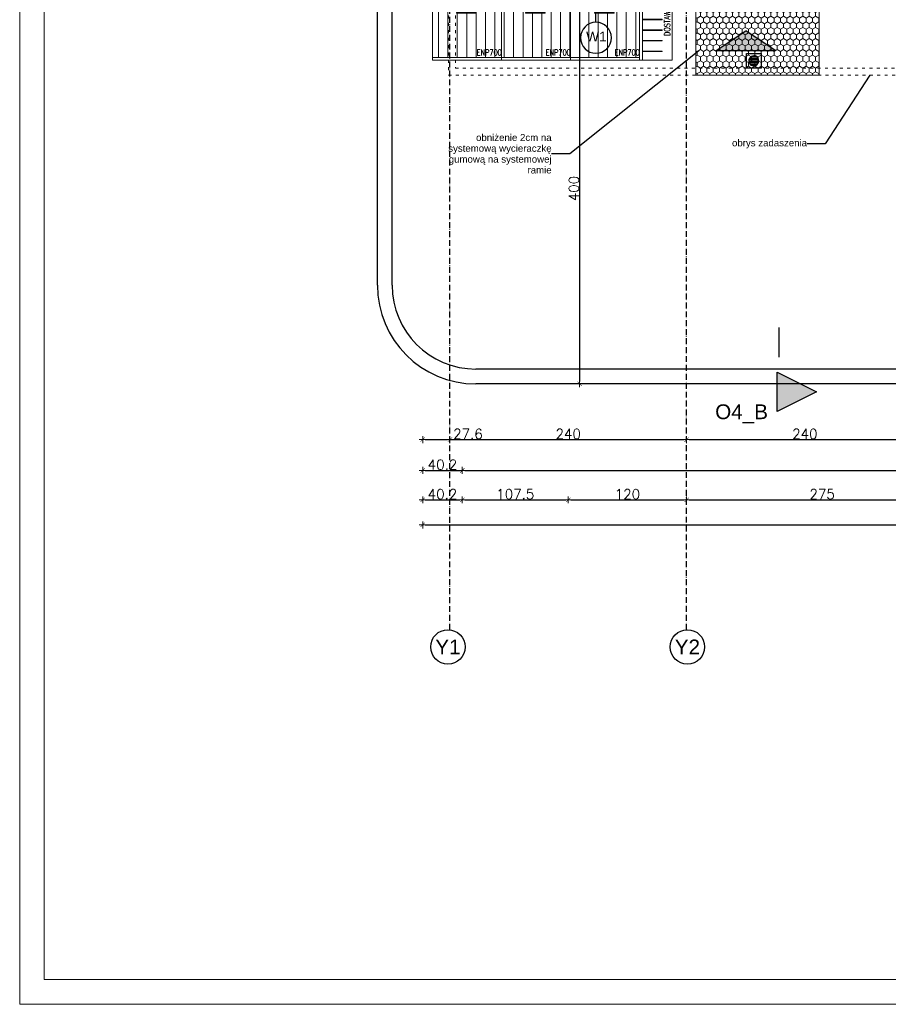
# Model space of a CAD drawing. Header units: metres. Extents: x 5541655 to 5610276, y 5589641 to 5627879.
# Tile 2 of 69: x 5603065 to 5604827, y 5621939 to 5623935. Entities that reach past the tile are written whole.
import ezdxf

# ---------------------------------------------------------------- set-up
doc = ezdxf.new("R2010")
doc.units = ezdxf.units.M
doc.header["$MEASUREMENT"] = 0
doc.linetypes.add('ACAD_ISO03W100', pattern=[30, 12, -18])
doc.linetypes.add('ACAD_ISO10W100', pattern=[18, 12, -3, 0, -3])
doc.layers.get('0').update_dxf_attribs({"linetype": 'CONTINUOUS', "lineweight": 18})
doc.layers.get('Defpoints').update_dxf_attribs({"linetype": 'CONTINUOUS'})
for name, color, linetype in [('0_Wyposazenie Wew - Urzadzenia Sanitarne', 211, 'CONTINUOUS'), ('2D - Ogólne', 7, 'CONTINUOUS'), ('2D- Siatka Modularna', 7, 'ACAD_ISO10W100'), ('Budowlane - Chodnik', 7, 'CONTINUOUS'), ('Budowlane - Opisy', 7, 'CONTINUOUS'), ('wypelnienia wielobokow', 7, 'CONTINUOUS'), ('Wyposazenie Wew - Urzadzenia Sanitarne', 6, 'CONTINUOUS'), ('Znaczniki - Przekroje', 4, 'CONTINUOUS'), ('znaczniki drzwi', 7, 'CONTINUOUS')]:
    doc.layers.add(name, color=color, linetype=linetype)
for name, color, linetype, lineweight in [('1_CHLODNICTWO', 94, 'CONTINUOUS', 20), ('a___cienka___0.15', 10, 'CONTINUOUS', 15), ('MDCP', 7, 'CONTINUOUS', 18), ('MEBLE PKN', 150, 'CONTINUOUS', 20), ('WYMIARY WEW', 251, 'CONTINUOUS', 13)]:
    doc.layers.add(name, color=color, linetype=linetype, lineweight=lineweight)
doc.layers.add('a___wymiary', color=7, linetype='CONTINUOUS', lineweight=18, true_color=0x000000)
doc.styles.add('GENERATED_STYLE_2', font='arial.ttf')
doc.styles.add('JACEK_07', font='SIMPLEX.SHX', dxfattribs={"width": 0.7})
doc.styles.get("Standard").update_dxf_attribs({"font": 'simplex.shx'})
doc.linetypes.add('ZIGZAG', pattern='A,0.0001,-0.2,[131,ltypeshp.shx,S=0.2,R=0,X=-0.2,Y=0],-0.4,[131,ltypeshp.shx,S=0.2,R=180,X=0.2,Y=0],-0.2', length=0.8001)
doc.dimstyles.new('1_50', dxfattribs={"dimtxt": 20, "dimasz": 5, "dimexe": 1.25, "dimexo": 0.625, "dimgap": 1.5, "dimtad": 1, "dimdec": 3, "dimlfac": 0.5, "dimrnd": 0.1, "dimdsep": 46, "dimtxsty": 'Standard', "dimblk": 'znacznik', "dimcen": 1.5, "dimse1": 1, "dimse2": 1, "dimclrd": 256, "dimclrt": 256, "dimazin": 0, "dimtfac": 1, "dimtdec": 3, "dimtmove": 0, "dimatfit": 3, "dimldrblk": 'znacznik', "dimfxl": 1, "dimarcsym": 0})
doc.dimstyles.new('GENERATED_STYLE__61', dxfattribs={"dimtxt": 0.18, "dimasz": 18.24, "dimexe": 0.18, "dimexo": 0.0625, "dimgap": 0.09, "dimtad": 0, "dimtih": 1, "dimtoh": 1, "dimdec": 4, "dimzin": 0, "dimdsep": 46, "dimtxsty": 'Standard', "dimcen": 0.09, "dimadec": 0, "dimazin": 0, "dimtfac": 1, "dimtdec": 4, "dimtmove": 0, "dimatfit": 3, "dimldrblk": 'ARROWHEAD_5', "dimfxl": 1, "dimtolj": 1, "dimtzin": 0, "dimarcsym": 0})

# ---------------------------------------------------------------- blocks, each defined once
blk = doc.blocks.new('ENP700')
h = blk.add_hatch()
h.set_pattern_fill('ANSI31', color=256, scale=3, angle=225, style=0)
h.set_pattern_definition([(270, (-26577.043, -10404.258), (9.525, -2e-15), [])])
h.paths.add_polyline_path([(70, -57.23), (70, -4.93), (0, -4.93), (0, -57.23)])
for p, q in [((0, -5), (70, -5)), ((0, -57.3), (70, -57.3))]:
    blk.add_line(p, q)
for points in [[(0, -60), (70, -60), (70, 0), (0, 0)], [(24.2, -12.27), (44.2, -12.27), (44.2, -11.77), (24.2, -11.77)]]:
    blk.add_lwpolyline(points, close=True)
at = {"color": 242, "insert": (57.54, -52.21, 0), "char_height": 6, "width": 78.7969, "attachment_point": 5, "style": 'JACEK_07'}
blk.add_mtext('ENP700', dxfattribs=at)
blk = doc.blocks.new('*U290')
blk.add_blockref('ENP700', (0, 0))
blk = doc.blocks.new('dostawka')
blk.add_lwpolyline([(5089.48, 921.44), (5059.48, 921.44), (5059.48, 981.44), (5089.48, 981.44)])
for points in [[(5092.48, 981.44), (5089.48, 981.44), (5089.48, 921.44), (5092.48, 921.44)], [(5069.48, 972.72), (5089.48, 972.72), (5089.48, 972.22), (5069.48, 972.22)], [(5069.48, 961.98), (5089.48, 961.98), (5089.48, 961.48), (5069.48, 961.48)], [(5069.48, 951.23), (5089.48, 951.23), (5089.48, 950.73), (5069.48, 950.73)], [(5069.48, 940.49), (5089.48, 940.49), (5089.48, 939.99), (5069.48, 939.99)], [(5069.48, 929.26), (5089.48, 929.26), (5089.48, 928.76), (5069.48, 928.76)]]:
    blk.add_lwpolyline(points, close=True)
at = {"color": 242, "insert": (5064.45, 940.32, 0), "char_height": 6, "width": 78.7969, "attachment_point": 5, "rotation": 270, "style": 'JACEK_07'}
blk.add_mtext('DOSTAWKA', dxfattribs=at)
blk = doc.blocks.new('*U291')
at = {"linetype": 'Continuous'}
blk.add_blockref('dostawka', (-5092.48, -981.44), dxfattribs=at)
blk = doc.blocks.new('ARROWHEAD_5')
at = {"linetype": 'Continuous'}
blk.add_line((0, 0), (-1, 0), dxfattribs=at)
blk.add_solid([(-1, 0.2679), (0, 0), (-1, -0.2679), (-1, 0.2679)], dxfattribs=at)
blk = doc.blocks.new('znacznik')
at = {"layer": 'a___wymiary'}
for p, q in [((1.39, 0), (-1.39, 0)), ((0, 1.39), (0, -1.39))]:
    blk.add_line(p, q, dxfattribs=at)
at = {"layer": 'a___wymiary', "const_width": 0.2}
blk.add_lwpolyline([(0.88, 0.88), (-0.88, -0.88)], dxfattribs=at)
blk = doc.blocks.new('*D943')
at = {"layer": 'Defpoints', "color": 0, "linetype": 'ZIGZAG', "ltscale": 5}
for p in [(5603882.7, 5623985), (5603938, 5623707.4), (5603938, 5623084)]:
    blk.add_point(p, dxfattribs=at)
at = {"layer": 'MDCP', "lineweight": -2}
for p, q in [((5603887.7, 5623084), (5603933, 5623084)), ((5603938, 5623084), (5604006, 5623084))]:
    blk.add_line(p, q, dxfattribs=at)
at = {"layer": 'MDCP', "linetype": 'ZIGZAG', "lineweight": -2, "ltscale": 5, "xscale": 5, "yscale": 5, "zscale": 5, "rotation": 180}
blk.add_blockref('znacznik', (5603882.7, 5623084), dxfattribs=at)
at = {"layer": 'MDCP', "linetype": 'ZIGZAG', "lineweight": -2, "ltscale": 5, "xscale": 5, "yscale": 5, "zscale": 5}
blk.add_blockref('znacznik', (5603938, 5623084), dxfattribs=at)
at = {"layer": 'MDCP', "linetype": 'ZIGZAG', "ltscale": 5, "insert": (5603974.5, 5623095.5), "char_height": 20, "attachment_point": 5}
blk.add_mtext('27.6', dxfattribs=at)
blk = doc.blocks.new('*D944')
at = {"layer": 'Defpoints', "color": 0}
for p in [(5604418.1, 5623119.3), (5604898.1, 5623119.3), (5604898.1, 5623084)]:
    blk.add_point(p, dxfattribs=at)
at = {"layer": 'MDCP', "lineweight": -2}
blk.add_line((5604423.1, 5623084), (5604893.1, 5623084), dxfattribs=at)
at = {"layer": 'MDCP', "lineweight": -2, "xscale": 5, "yscale": 5, "zscale": 5, "rotation": 180}
blk.add_blockref('znacznik', (5604418.1, 5623084), dxfattribs=at)
at = {"layer": 'MDCP', "lineweight": -2, "xscale": 5, "yscale": 5, "zscale": 5}
blk.add_blockref('znacznik', (5604898.1, 5623084), dxfattribs=at)
at = {"layer": 'MDCP', "insert": (5604658.1, 5623095.5), "char_height": 20, "attachment_point": 5}
blk.add_mtext('240', dxfattribs=at)
blk = doc.blocks.new('*D948')
at = {"layer": 'Defpoints', "color": 0}
for p in [(5603882.7, 5623985), (5603963.1, 5623989), (5603963.1, 5623021.6)]:
    blk.add_point(p, dxfattribs=at)
at = {"layer": 'MDCP', "lineweight": -2}
blk.add_line((5603887.7, 5623021.6), (5603958.1, 5623021.6), dxfattribs=at)
at = {"layer": 'MDCP', "lineweight": -2, "xscale": 5, "yscale": 5, "zscale": 5, "rotation": 180}
blk.add_blockref('znacznik', (5603882.7, 5623021.6), dxfattribs=at)
at = {"layer": 'MDCP', "lineweight": -2, "xscale": 5, "yscale": 5, "zscale": 5}
blk.add_blockref('znacznik', (5603963.1, 5623021.6), dxfattribs=at)
at = {"layer": 'MDCP', "insert": (5603922.9, 5623033.1), "char_height": 20, "attachment_point": 5}
blk.add_mtext('40.2', dxfattribs=at)
blk = doc.blocks.new('*D949')
at = {"layer": 'Defpoints', "color": 0}
for p in [(5603963.1, 5623989), (5605833.1, 5623989), (5605833.1, 5623021.6)]:
    blk.add_point(p, dxfattribs=at)
at = {"layer": 'MDCP', "lineweight": -2}
blk.add_line((5603968.1, 5623021.6), (5605828.1, 5623021.6), dxfattribs=at)
at = {"layer": 'MDCP', "lineweight": -2, "xscale": 5, "yscale": 5, "zscale": 5, "rotation": 180}
blk.add_blockref('znacznik', (5603963.1, 5623021.6), dxfattribs=at)
at = {"layer": 'MDCP', "lineweight": -2, "xscale": 5, "yscale": 5, "zscale": 5}
blk.add_blockref('znacznik', (5605833.1, 5623021.6), dxfattribs=at)
at = {"layer": 'MDCP', "insert": (5604898.1, 5623033.1), "char_height": 20, "attachment_point": 5}
blk.add_mtext('935', dxfattribs=at)
blk = doc.blocks.new('*D951')
at = {"layer": 'Defpoints', "color": 0}
for p in [(5603882.7, 5623985), (5603963.1, 5623989), (5603963.1, 5622961.8)]:
    blk.add_point(p, dxfattribs=at)
at = {"layer": 'MDCP', "lineweight": -2}
blk.add_line((5603887.7, 5622961.8), (5603958.1, 5622961.8), dxfattribs=at)
at = {"layer": 'MDCP', "lineweight": -2, "xscale": 5, "yscale": 5, "zscale": 5, "rotation": 180}
blk.add_blockref('znacznik', (5603882.7, 5622961.8), dxfattribs=at)
at = {"layer": 'MDCP', "lineweight": -2, "xscale": 5, "yscale": 5, "zscale": 5}
blk.add_blockref('znacznik', (5603963.1, 5622961.8), dxfattribs=at)
at = {"layer": 'MDCP', "insert": (5603922.9, 5622973.3), "char_height": 20, "attachment_point": 5}
blk.add_mtext('40.2', dxfattribs=at)
blk = doc.blocks.new('*D952')
at = {"layer": 'Defpoints', "color": 0}
for p in [(5603963.1, 5623989), (5604178.1, 5623993), (5604178.1, 5622961.8)]:
    blk.add_point(p, dxfattribs=at)
at = {"layer": 'MDCP', "lineweight": -2}
blk.add_line((5603968.1, 5622961.8), (5604173.1, 5622961.8), dxfattribs=at)
at = {"layer": 'MDCP', "lineweight": -2, "xscale": 5, "yscale": 5, "zscale": 5, "rotation": 180}
blk.add_blockref('znacznik', (5603963.1, 5622961.8), dxfattribs=at)
at = {"layer": 'MDCP', "lineweight": -2, "xscale": 5, "yscale": 5, "zscale": 5}
blk.add_blockref('znacznik', (5604178.1, 5622961.8), dxfattribs=at)
at = {"layer": 'MDCP', "insert": (5604070.6, 5622973.3), "char_height": 20, "attachment_point": 5}
blk.add_mtext('107.5', dxfattribs=at)
blk = doc.blocks.new('*D953')
at = {"layer": 'Defpoints', "color": 0}
for p in [(5604178.1, 5623993), (5604418.1, 5623993), (5604418.1, 5622961.8)]:
    blk.add_point(p, dxfattribs=at)
at = {"layer": 'MDCP', "lineweight": -2}
blk.add_line((5604183.1, 5622961.8), (5604413.1, 5622961.8), dxfattribs=at)
at = {"layer": 'MDCP', "lineweight": -2, "xscale": 5, "yscale": 5, "zscale": 5, "rotation": 180}
blk.add_blockref('znacznik', (5604178.1, 5622961.8), dxfattribs=at)
at = {"layer": 'MDCP', "lineweight": -2, "xscale": 5, "yscale": 5, "zscale": 5}
blk.add_blockref('znacznik', (5604418.1, 5622961.8), dxfattribs=at)
at = {"layer": 'MDCP', "insert": (5604298.1, 5622973.3), "char_height": 20, "attachment_point": 5}
blk.add_mtext('120', dxfattribs=at)
blk = doc.blocks.new('*D954')
at = {"layer": 'Defpoints', "color": 0, "linetype": 'ZIGZAG', "ltscale": 5}
for p in [(5604418.1, 5623993), (5604968.1, 5623993), (5604968.1, 5622961.8)]:
    blk.add_point(p, dxfattribs=at)
at = {"layer": 'MDCP', "lineweight": -2}
blk.add_line((5604423.1, 5622961.8), (5604963.1, 5622961.8), dxfattribs=at)
at = {"layer": 'MDCP', "linetype": 'ZIGZAG', "lineweight": -2, "ltscale": 5, "xscale": 5, "yscale": 5, "zscale": 5, "rotation": 180}
blk.add_blockref('znacznik', (5604418.1, 5622961.8), dxfattribs=at)
at = {"layer": 'MDCP', "linetype": 'ZIGZAG', "lineweight": -2, "ltscale": 5, "xscale": 5, "yscale": 5, "zscale": 5}
blk.add_blockref('znacznik', (5604968.1, 5622961.8), dxfattribs=at)
at = {"layer": 'MDCP', "linetype": 'ZIGZAG', "ltscale": 5, "insert": (5604693.1, 5622973.3), "char_height": 20, "attachment_point": 5}
blk.add_mtext('275', dxfattribs=at)
blk = doc.blocks.new('*D960')
at = {"layer": 'Defpoints', "color": 0}
for p in [(5603882.7, 5623985), (5605909.4, 5623989), (5605909.4, 5622910.9)]:
    blk.add_point(p, dxfattribs=at)
at = {"layer": 'MDCP', "lineweight": -2}
blk.add_line((5603887.7, 5622910.9), (5605904.4, 5622910.9), dxfattribs=at)
at = {"layer": 'MDCP', "lineweight": -2, "xscale": 5, "yscale": 5, "zscale": 5, "rotation": 180}
blk.add_blockref('znacznik', (5603882.7, 5622910.9), dxfattribs=at)
at = {"layer": 'MDCP', "lineweight": -2, "xscale": 5, "yscale": 5, "zscale": 5}
blk.add_blockref('znacznik', (5605909.4, 5622910.9), dxfattribs=at)
at = {"layer": 'MDCP', "insert": (5604896.1, 5622922.4), "char_height": 20, "attachment_point": 5}
blk.add_mtext('1013.4', dxfattribs=at)
blk = doc.blocks.new('*D1007')
at = {"layer": 'Defpoints', "color": 0}
for p in [(5603963.1, 5623989), (5604011.5, 5623197), (5604201, 5623197)]:
    blk.add_point(p, dxfattribs=at)
at = {"layer": 'WYMIARY WEW', "lineweight": -2}
blk.add_line((5604201, 5623984), (5604201, 5623202), dxfattribs=at)
at = {"layer": 'WYMIARY WEW', "lineweight": -2, "xscale": 5, "yscale": 5, "zscale": 5}
for p, rotation in [((5604201, 5623989), 90), ((5604201, 5623197), 270)]:
    blk.add_blockref('znacznik', p, dxfattribs=dict(at, rotation=rotation))
at = {"layer": 'WYMIARY WEW', "insert": (5604189.5, 5623593), "char_height": 20, "attachment_point": 5, "rotation": 90}
blk.add_mtext('400', dxfattribs=at)
blk = doc.blocks.new('Rectangular Floor Drain 13')
at = {"layer": 'Wyposazenie Wew - Urzadzenia Sanitarne'}
for p, q in [((-7.5, 7.5), (-7.5, -7.5)), ((7.5, 7.5), (-7.5, 7.5)), ((-5, 0), (-4.83, 1.29)), ((-4.83, -1.29), (-5, 0)), ((-4.9, 0.75), (4.9, 0.75)), ((-4.83, 1.29), (-4.33, 2.5)), ((4.43, 2.25), (-4.43, 2.25)), ((-4.33, 2.5), (-3.54, 3.54)), ((-3.54, 3.54), (-2.5, 4.33)), ((-3.26, 3.75), (3.26, 3.75)), ((-2.5, 4.33), (-1.29, 4.83)), ((-1.29, 4.83), (0, 5)), ((0, 5), (1.29, 4.83)), ((1.29, 4.83), (2.5, 4.33)), ((2.5, 4.33), (3.54, 3.54)), ((3.54, 3.54), (4.33, 2.5)), ((4.33, 2.5), (4.83, 1.29)), ((4.83, 1.29), (5, 0)), ((5, 0), (4.83, -1.29)), ((7.5, -7.5), (7.5, 7.5)), ((-7.5, -7.5), (7.5, -7.5)), ((4.9, -0.75), (-4.9, -0.75)), ((-4.33, -2.5), (-4.83, -1.29)), ((-4.43, -2.25), (4.43, -2.25)), ((-3.54, -3.54), (-4.33, -2.5)), ((-2.5, -4.33), (-3.54, -3.54)), ((3.26, -3.75), (-3.26, -3.75)), ((-1.29, -4.83), (-2.5, -4.33)), ((0, -5), (-1.29, -4.83)), ((1.29, -4.83), (0, -5)), ((2.5, -4.33), (1.29, -4.83)), ((3.54, -3.54), (2.5, -4.33)), ((4.33, -2.5), (3.54, -3.54)), ((4.83, -1.29), (4.33, -2.5))]:
    blk.add_line(p, q, dxfattribs=at)
blk = doc.blocks.new('*D1020')
at = {"layer": 'Defpoints', "color": 0, "linetype": 'ZIGZAG', "ltscale": 5}
for p in [(5603938, 5623122.1), (5604418.1, 5623119.3), (5604418.1, 5623084)]:
    blk.add_point(p, dxfattribs=at)
at = {"layer": 'MDCP', "lineweight": -2}
blk.add_line((5603943, 5623084), (5604413.1, 5623084), dxfattribs=at)
at = {"layer": 'MDCP', "linetype": 'ZIGZAG', "lineweight": -2, "ltscale": 5, "xscale": 5, "yscale": 5, "zscale": 5, "rotation": 180}
blk.add_blockref('znacznik', (5603938, 5623084), dxfattribs=at)
at = {"layer": 'MDCP', "linetype": 'ZIGZAG', "lineweight": -2, "ltscale": 5, "xscale": 5, "yscale": 5, "zscale": 5}
blk.add_blockref('znacznik', (5604418.1, 5623084), dxfattribs=at)
at = {"layer": 'MDCP', "linetype": 'ZIGZAG', "ltscale": 5, "insert": (5604178, 5623095.5), "char_height": 20, "attachment_point": 5}
blk.add_mtext('240', dxfattribs=at)

msp = doc.modelspace()

# ---------------------------------------------------------------- hatches: boundary and pattern name
at = {"layer": '1_CHLODNICTWO', "lineweight": 0}
h = msp.add_hatch(dxfattribs=at)
h.set_pattern_fill('HONEY', color=251, scale=60, angle=90)
h.set_pattern_definition([(90, (5604660.484, 5623998.579), (-6.49519, 11.25), [7.5, -15]), (210, (5604660.484, 5623998.579), (-6.49519, -11.25), [7.5, -15]), (150, (5604660.484, 5623998.579), (-12.99038, 4e-16), [-15, 7.5])])
h.paths.add_polyline_path([(5604687.0094, 5624142.9756), (5604437.0094, 5624142.9756), (5604437.0094, 5623822.9756), (5604687.0094, 5623822.9756)])
at = {"layer": '2D - Ogólne', "linetype": 'Continuous'}
msp.add_hatch(color=256, dxfattribs=at).paths.add_polyline_path([(5604478.0597, 5623872.9756), (5604598.0597, 5623872.9756), (5604538.0597, 5623912.9756)], flags=0)
at = {"layer": 'wypelnienia wielobokow', "linetype": 'Continuous'}
msp.add_hatch(color=256, dxfattribs=at).paths.add_polyline_path([(5604602.0597, 5623140.9989), (5604602.0597, 5623220.9989), (5604682.0597, 5623180.9989)], flags=0)

# ---------------------------------------------------------------- linework, layer by layer
msp.add_lwpolyline([(5604437.0094, 5623822.9756), (5604437.0094, 5624142.9756), (5604687.0094, 5624142.9756), (5604687.0094, 5623822.9756)], close=True)
at = {"layer": '2D - Ogólne', "linetype": 'Continuous'}
for p, q in [((5604478.0597, 5623872.9756), (5604538.0597, 5623912.9756)), ((5604598.0597, 5623872.9756), (5604538.0597, 5623912.9756)), ((5604478.0597, 5623872.9756), (5604598.0597, 5623872.9756))]:
    msp.add_line(p, q, dxfattribs=at)
at = {"layer": '2D- Siatka Modularna', "lineweight": 25}
for p, q in [((5603937.9897, 5622698.2683), (5603937.9897, 5627541.5396)), ((5604418.0597, 5622698.457), (5604418.0597, 5627541.5396))]:
    msp.add_line(p, q, dxfattribs=at)
at = {"layer": '2D- Siatka Modularna', "linetype": 'ByBlock', "lineweight": 25}
for centre in [(5603933.9577, 5622663.5013), (5604419.8189, 5622663.5013)]:
    msp.add_ellipse(centre, major_axis=(24.7487, 24.7487), ratio=1, start_param=5.497787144, end_param=11.780972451, dxfattribs=at)
at = {"layer": 'a___cienka___0.15', "linetype": 'ACAD_ISO03W100', "ltscale": 0.5}
for points in [[(5603935.0597, 5623988.9756), (5603935.0597, 5623822.9756), (5605853.0597, 5623822.9756), (5605853.0597, 5623988.9756)], [(5603949.0597, 5623988.9756), (5603949.0597, 5623836.9756), (5605839.0597, 5623836.9756), (5605839.0597, 5623988.9756)]]:
    msp.add_lwpolyline(points, dxfattribs=at)
at = {"layer": 'Budowlane - Chodnik'}
for p, q in [((5603790.6897, 5623396.9756), (5603790.6897, 5626992.9756)), ((5603820.6897, 5623396.9756), (5603820.6897, 5626992.9756)), ((5604323.0283, 5623226.9756), (5603990.6897, 5623226.9756)), ((5606005.4297, 5623226.9756), (5604323.0283, 5623226.9756)), ((5606005.4297, 5623196.9756), (5603990.6897, 5623196.9756))]:
    msp.add_line(p, q, dxfattribs=at)
for radius in [200, 170]:
    msp.add_arc((5603990.6897, 5623396.9756), radius, 180, 270, dxfattribs=at)
at = {"layer": 'WYMIARY WEW'}
for points in [[(5603065.0196, 5627878.8305), (5607265.0196, 5627878.8305), (5607265.0196, 5621938.8305), (5603065.0196, 5621938.8305)], [(5603115.0196, 5627828.8305), (5607215.0196, 5627828.8305), (5607215.0196, 5621988.8305), (5603115.0196, 5621988.8305)]]:
    msp.add_lwpolyline(points, close=True, dxfattribs=at)
at = {"layer": 'Znaczniki - Przekroje'}
for p, q in [((5604605.3954, 5623311.0034), (5604605.3954, 5623251.0034)), ((5604602.0597, 5623140.9989), (5604602.0597, 5623220.9989)), ((5604602.0597, 5623220.9989), (5604682.0597, 5623180.9989)), ((5604682.0597, 5623180.9989), (5604602.0597, 5623140.9989))]:
    msp.add_line(p, q, dxfattribs=at)
at = {"layer": 'znaczniki drzwi'}
msp.add_line((5604234.2754, 5623930.2814), (5604234.2754, 5624075.6566), dxfattribs=at)
for start, end in [(0, 180), (180, 0)]:
    msp.add_arc((5604234.2754, 5623898.8416), 31.4398, start, end, dxfattribs=at)

# ---------------------------------------------------------------- block references
at = {"layer": '0_Wyposazenie Wew - Urzadzenia Sanitarne', "xscale": -2, "yscale": 2, "zscale": 200, "rotation": 359.9999999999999}
msp.add_blockref('Rectangular Floor Drain 13', (5604554.4314, 5623851.9756), dxfattribs=at)
at = {"layer": 'MEBLE PKN', "xscale": 2, "yscale": 2, "zscale": 2, "rotation": 180}
msp.add_blockref('*U291', (5604322.5887, 5623853.4627), dxfattribs=at)
at = {"layer": 'MEBLE PKN', "xscale": 2, "yscale": 2, "zscale": 2}
for p in [(5603902.5887, 5623973.4627), (5604042.5887, 5623973.4627), (5604182.5887, 5623973.4627)]:
    msp.add_blockref('*U290', p, dxfattribs=at)

# ---------------------------------------------------------------- texts
at = {"layer": '2D- Siatka Modularna', "linetype": 'ByBlock', "lineweight": 25, "char_height": 30, "attachment_point": 5, "style": 'GENERATED_STYLE_2'}
for s, insert in [('Y1', (5603933.9577, 5622663.5013)), ('Y2', (5604419.8189, 5622663.5013))]:
    msp.add_mtext(s, dxfattribs=dict(at, insert=insert))
at = {"layer": 'Budowlane - Opisy', "char_height": 13.999997, "width": 216.085067, "attachment_point": 6, "line_spacing_factor": 0.941773, "style": 'GENERATED_STYLE_2'}
for s, insert in [('{obniżenie 2cm na systemową wycieraczkę gumową na systemowej ramie}', (5604144.3008, 5623663.5186)), ('obrys zadaszenia', (5604662.5114, 5623683.5186))]:
    msp.add_mtext(s, dxfattribs=dict(at, insert=insert))
at = {"layer": 'Znaczniki - Przekroje', "insert": (5604476.1351, 5623155.3895), "char_height": 30, "attachment_point": 1, "style": 'GENERATED_STYLE_2'}
msp.add_mtext('{O4_B}', dxfattribs=at)
at = {"layer": 'znaczniki drzwi', "insert": (5604214.2665, 5623891.3417), "char_height": 20, "attachment_point": 7, "style": 'GENERATED_STYLE_2'}
msp.add_mtext('W1', dxfattribs=at)

# ---------------------------------------------------------------- dimensions: what is measured, and where the dimension line sits
at = {"layer": 'MDCP'}
for base, p2, picture, middle in [((5603963.0597, 5623021.5646), (5603963.0597, 5623988.9756), '*D948', (5603922.8747, 5623033.0646)), ((5603963.0597, 5622961.8105), (5603963.0597, 5623988.9756), '*D951', (5603922.8747, 5622973.3105)), ((5605909.4297, 5622910.9003), (5605909.4297, 5623988.9756), '*D960', (5604896.0597, 5622922.4003)), ((5603937.9897, 5623084.0421), (5603937.9897, 5623707.3623), '*D943', (5603974.4897, 5623095.5421))]:
    dim = msp.add_linear_dim(base=base, p1=(5603882.6897, 5623984.9756), p2=p2, dimstyle='1_50', dxfattribs=at)
    dim.commit()
    dim.dimension.update_dxf_attribs({"geometry": picture, "text_midpoint": middle})
for base, p1, p2, override, picture, middle in [((5604178.0597, 5622961.8105), (5603963.0597, 5623988.9756), (5604178.0597, 5623992.9756), {"dimtmove": 1}, '*D952', (5604070.5597, 5622973.3105)), ((5605833.0597, 5623021.5646), (5603963.0597, 5623988.9756), (5605833.0597, 5623988.9756), {"dimtmove": 1}, '*D949', (5604898.0597, 5623033.0646)), ((5604418.0597, 5622961.8105), (5604178.0597, 5623992.9756), (5604418.0597, 5623992.9756), {"dimtmove": 1}, '*D953', (5604298.0597, 5622973.3105)), ((5604968.0597, 5622961.8105), (5604418.0597, 5623992.9756), (5604968.0597, 5623992.9756), {"dimtmove": 1}, '*D954', (5604693.0597, 5622973.3105)), ((5604418.0597, 5623084.0421), (5603937.9897, 5623122.112), (5604418.0597, 5623119.273), {"dimblk": 'znacznik', "dimtmove": 1}, '*D1020', (5604178.0247, 5623095.5421)), ((5604898.0597, 5623084.0421), (5604418.0597, 5623119.273), (5604898.0597, 5623119.273), {"dimtmove": 1}, '*D944', (5604658.0597, 5623095.5421))]:
    dim = msp.add_linear_dim(base=base, p1=p1, p2=p2, dimstyle='1_50', override=override, dxfattribs=at)
    dim.commit()
    dim.dimension.update_dxf_attribs({"geometry": picture, "text_midpoint": middle})
at = {"layer": 'WYMIARY WEW'}
dim = msp.add_linear_dim(base=(5604201.0282, 5623196.9756), p1=(5603963.0597, 5623988.9756), p2=(5604011.5439, 5623196.9756), angle=90, text='400', dimstyle='1_50', override={"dimtxsty": 'Standard'}, dxfattribs=at)
dim.commit()
dim.dimension.update_dxf_attribs({"geometry": '*D1007', "text_midpoint": (5604189.5282, 5623592.9756)})

# ---------------------------------------------------------------- leaders
at = {"layer": 'Budowlane - Opisy', "annotation_type": 0, "has_hookline": 1, "hookline_direction": 1}
for points, text_width in [([(5604443.0278, 5623872.6178), (5604180.9608, 5623663.5186), (5604144.3908, 5623663.5186)], 208.3478), ([(5604790.0722, 5623822.9756), (5604699.1714, 5623683.5186), (5604662.6014, 5623683.5186)], 150.7244)]:
    msp.add_leader(points, dimstyle='GENERATED_STYLE__61', dxfattribs=dict(at, text_width=text_width))

doc.saveas('drawing.dxf')
